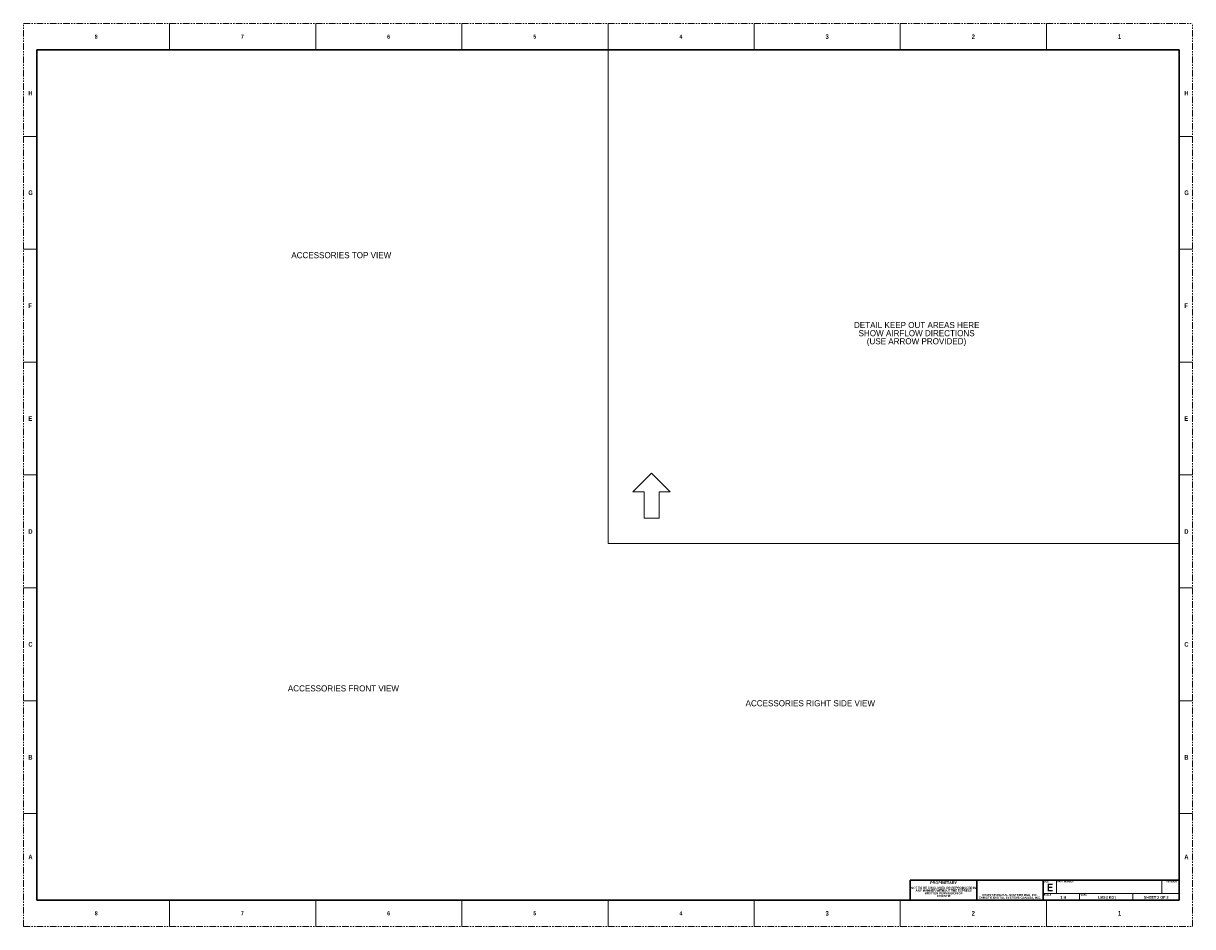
# Paper-space layout 'Sheet2' of a CAD drawing. Header units: millimetres. Extents: x 0 to 1118, y 0 to 864.
import ezdxf

# ---------------------------------------------------------------- set-up
doc = ezdxf.new("R2010")
doc.units = ezdxf.units.MM
doc.linetypes.add('PHANTOM', pattern=[12.7, 6.35, -1.27, 1.27, -1.27, 1.27, -1.27])
doc.styles.add('SLDTEXTSTYLE0', font='ARIAL.TTF', dxfattribs={"width": 0.948})
doc.styles.add('SLDTEXTSTYLE1', font='GOTHICB.TTF', dxfattribs={"width": 0.7304})
doc.styles.add('SLDTEXTSTYLE2', font='ARIALBD.TTF', dxfattribs={"width": 0.948})
doc.styles.add('SLDTEXTSTYLE3', font='GOTHICB.TTF', dxfattribs={"width": 0.913})

# ---------------------------------------------------------------- blocks, each defined once
blk = doc.blocks.new('Block1')
at = {"color": 7, "linetype": 'Continuous', "lineweight": 0}
for p, q in [((172.5, 71.5), (101, 142.9)), ((101, 142.9), (101, 100.1)), ((101, 100.1), (0, 100.1)), ((0, 100.1), (0, 42.8)), ((101, 0), (172.5, 71.5)), ((0, 42.8), (101, 42.8)), ((101, 42.8), (101, 0))]:
    blk.add_line(p, q, dxfattribs=at)
blk = doc.blocks.new('SW_NOTE_16')
at = {"color": 0, "linetype": 'Continuous', "lineweight": 0, "attachment_point": 2, "style": 'SLDTEXTSTYLE3'}
for s, insert, char_height in [('NOT TO BE DISCLOSED OR REPRODUCED IN', (26.9, 2.6), 2.032), ('ANY MANNER WITHOUT THE EXPRESS', (27, 0), 2.032), ('WRITTEN PERMISSION OF ', (27, -2.6), 2.032), ('CHRISTIE', (26.9, -5.2), 2.03)]:
    blk.add_mtext(s, dxfattribs=dict(at, insert=insert, char_height=char_height))
blk = doc.blocks.new('SW_NOTE_17')
at = {"color": 0, "linetype": 'Continuous', "lineweight": 0, "char_height": 2.032, "attachment_point": 2, "style": 'SLDTEXTSTYLE2'}
for s, insert in [('CHRISTIE DIGITAL SYSTEMS CANADA, INC.', (25.9, 0)), ('CHRISTIE DIGITAL SYSTEMS USA, INC.', (26, 2.6))]:
    blk.add_mtext(s, dxfattribs=dict(at, insert=insert))
blk = doc.blocks.new('SW_NOTE_18')
at = {"color": 0, "linetype": 'Continuous', "lineweight": 0, "char_height": 5.821, "attachment_point": 2, "style": 'SLDTEXTSTYLE0'}
for s, insert in [('DETAIL KEEP OUT AREAS HERE', (61.1, 7.5)), ('SHOW AIRFLOW DIRECTIONS', (61, -0.3)), ('(USE ARROW PROVIDED)', (60.9, -8))]:
    blk.add_mtext(s, dxfattribs=dict(at, insert=insert))

psp = doc.layouts.new('Sheet2')

# ---------------------------------------------------------------- linework, layer by layer
at = {"color": 7, "linetype": 'PHANTOM', "lineweight": 0}
for p, q in [((0, 0), (0, 863.6)), ((0, 863.6), (1117.6, 863.6)), ((1117.6, 0), (1117.6, 863.6)), ((0, 0), (1117.6, 0))]:
    psp.add_line(p, q, dxfattribs=at)
at = {"color": 7, "linetype": 'Continuous', "lineweight": 0}
for p, q in [((139.7, 863.6), (139.7, 838.2)), ((279.4, 863.6), (279.4, 838.2)), ((419.1, 863.6), (419.1, 838.2)), ((558.8, 863.6), (558.8, 838.2)), ((698.5, 863.6), (698.5, 838.2)), ((838.2, 863.6), (838.2, 838.2)), ((977.9, 863.6), (977.9, 838.2)), ((558.8, 838.2), (558.8, 366.3)), ((0, 755.6), (12.7, 755.6)), ((1104.9, 755.6), (1117.6, 755.6)), ((0, 647.7), (12.7, 647.7)), ((1104.9, 647.7), (1117.6, 647.7)), ((0, 539.7), (12.7, 539.7)), ((1104.9, 539.7), (1117.6, 539.7)), ((0, 431.8), (12.7, 431.8)), ((1104.9, 431.8), (1117.6, 431.8)), ((558.8, 366.3), (1105.3, 366.3)), ((0, 323.9), (12.7, 323.9)), ((1104.9, 323.9), (1117.6, 323.9)), ((0, 215.9), (12.7, 215.9)), ((1104.9, 215.9), (1117.6, 215.9)), ((0, 108), (12.7, 108)), ((1104.9, 108), (1117.6, 108)), ((1104.9, 25.4), (1104.9, 88.9)), ((847.7, 25.4), (847.7, 44.4)), ((987.4, 31.8), (987.4, 44.4)), ((1088.2, 31.8), (1088.2, 44.4)), ((139.7, 25.4), (139.7, 0)), ((279.4, 25.4), (279.4, 0)), ((419.1, 25.4), (419.1, 0)), ((558.8, 25.4), (558.8, 0)), ((698.5, 25.4), (698.5, 0)), ((838.2, 25.4), (838.2, 0)), ((911.2, 25.4), (847.7, 25.4)), ((974.7, 25.4), (911.2, 25.4)), ((1104.9, 31.8), (974.7, 31.8)), ((1104.9, 25.4), (974.7, 25.4)), ((977.9, 25.4), (977.9, 0)), ((1009.6, 25.4), (1009.6, 31.8)), ((1060.5, 25.4), (1060.5, 31.8))]:
    psp.add_line(p, q, dxfattribs=at)
at = {"color": 7, "linetype": 'Continuous', "lineweight": 30}
for p, q in [((12.7, 838.2), (12.7, 25.4)), ((12.7, 838.2), (1104.9, 838.2)), ((1104.9, 838.2), (1104.9, 25.4)), ((1104.9, 44.4), (847.7, 44.4)), ((847.7, 25.4), (847.7, 44.4)), ((911.2, 25.4), (911.2, 44.4)), ((974.7, 25.4), (974.7, 44.4)), ((12.7, 25.4), (1104.9, 25.4))]:
    psp.add_line(p, q, dxfattribs=at)

# ---------------------------------------------------------------- block references
at = {"color": 7, "linetype": 'Continuous', "lineweight": 0}
for name, p in [('SW_NOTE_18', (792.8, 570.6)), ('SW_NOTE_16', (852.7, 35.5)), ('SW_NOTE_17', (916.9, 28.7))]:
    psp.add_blockref(name, p, dxfattribs=at)
at = {"color": 7, "linetype": 'Continuous', "xscale": 0.25, "yscale": 0.25, "zscale": 0.25, "rotation": 90.00000000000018}
psp.add_blockref('Block1', (618.3, 390.4), dxfattribs=at)

# ---------------------------------------------------------------- texts
at = {"color": 7, "linetype": 'Continuous', "lineweight": 0}
for s, insert, char_height, attachment_point, style in [('8', (68.3, 852.9), 3.97, 1, 'SLDTEXTSTYLE1'), ('7', (208, 852.9), 3.97, 1, 'SLDTEXTSTYLE1'), ('6', (347.7, 852.9), 3.97, 1, 'SLDTEXTSTYLE1'), ('5', (487.4, 852.9), 3.97, 1, 'SLDTEXTSTYLE1'), ('4', (627.1, 852.9), 3.97, 1, 'SLDTEXTSTYLE1'), ('3', (766.8, 853.1), 4.44, 1, 'SLDTEXTSTYLE1'), ('2', (906.5, 853.1), 4.44, 1, 'SLDTEXTSTYLE1'), ('1', (1046.2, 853.1), 4.44, 1, 'SLDTEXTSTYLE1'), ('H', (4.8, 799.1), 4.44, 1, 'SLDTEXTSTYLE1'), ('H', (1109.7, 799.1), 4.44, 1, 'SLDTEXTSTYLE1'), ('G', (4.8, 703.9), 4.44, 1, 'SLDTEXTSTYLE1'), ('G', (1109.7, 703.9), 4.44, 1, 'SLDTEXTSTYLE1'), ('ACCESSORIES TOP VIEW', (256.1, 644.9), 5.821, 1, 'SLDTEXTSTYLE0'), ('F', (4.8, 595.9), 4.44, 1, 'SLDTEXTSTYLE1'), ('F', (1109.7, 595.9), 4.44, 1, 'SLDTEXTSTYLE1'), ('E', (4.8, 488), 4.44, 1, 'SLDTEXTSTYLE1'), ('E', (1109.7, 488), 4.44, 1, 'SLDTEXTSTYLE1'), ('D', (4.8, 380), 4.44, 1, 'SLDTEXTSTYLE1'), ('D', (1109.7, 380), 4.44, 1, 'SLDTEXTSTYLE1'), ('C', (4.8, 272.1), 4.44, 1, 'SLDTEXTSTYLE1'), ('C', (1109.7, 272.1), 4.44, 1, 'SLDTEXTSTYLE1'), ('ACCESSORIES FRONT VIEW', (252.8, 230.7), 5.821, 1, 'SLDTEXTSTYLE0'), ('ACCESSORIES RIGHT SIDE VIEW', (690.3, 216.5), 5.821, 1, 'SLDTEXTSTYLE0'), ('B', (4.8, 164.1), 4.44, 1, 'SLDTEXTSTYLE1'), ('B', (1109.7, 164.1), 4.44, 1, 'SLDTEXTSTYLE1'), ('A', (4.8, 68.9), 4.44, 1, 'SLDTEXTSTYLE1'), ('A', (1109.7, 68.9), 4.44, 1, 'SLDTEXTSTYLE1'), ('PROPRIETARY', (879.6, 43.2), 2.54, 2, 'SLDTEXTSTYLE3'), ('SIZE', (975.4, 43.8), 1.52, 1, 'SLDTEXTSTYLE3'), ('E', (981.3, 41.1), 7.37, 2, 'SLDTEXTSTYLE3'), ('PART NUMBER', (988.1, 43.8), 1.524, 1, 'SLDTEXTSTYLE3'), ('REVISION', (1092.3, 43.8), 1.52, 1, 'SLDTEXTSTYLE3'), ('SCALE', (975.3, 31.1), 1.52, 1, 'SLDTEXTSTYLE3'), ('1:4', (993.9, 29.2), 2.54, 2, 'SLDTEXTSTYLE3'), ('MASS', (1010.3, 31.1), 1.52, 1, 'SLDTEXTSTYLE3'), (' LBS [ KG]', (1035.1, 29.2), 2.54, 2, 'SLDTEXTSTYLE3'), ('SHEET 2 OF 2', (1082.8, 29.2), 2.54, 2, 'SLDTEXTSTYLE3'), ('8', (68.3, 14.7), 3.97, 1, 'SLDTEXTSTYLE1'), ('7', (208, 14.7), 3.97, 1, 'SLDTEXTSTYLE1'), ('6', (347.7, 14.7), 3.97, 1, 'SLDTEXTSTYLE1'), ('5', (487.4, 14.7), 3.97, 1, 'SLDTEXTSTYLE1'), ('4', (627.1, 14.7), 3.97, 1, 'SLDTEXTSTYLE1'), ('3', (766.8, 14.9), 4.44, 1, 'SLDTEXTSTYLE1'), ('2', (906.5, 14.9), 4.44, 1, 'SLDTEXTSTYLE1'), ('1', (1046.2, 14.9), 4.44, 1, 'SLDTEXTSTYLE1')]:
    psp.add_mtext(s, dxfattribs=dict(at, insert=insert, char_height=char_height, attachment_point=attachment_point, style=style))

doc.saveas('drawing.dxf')
